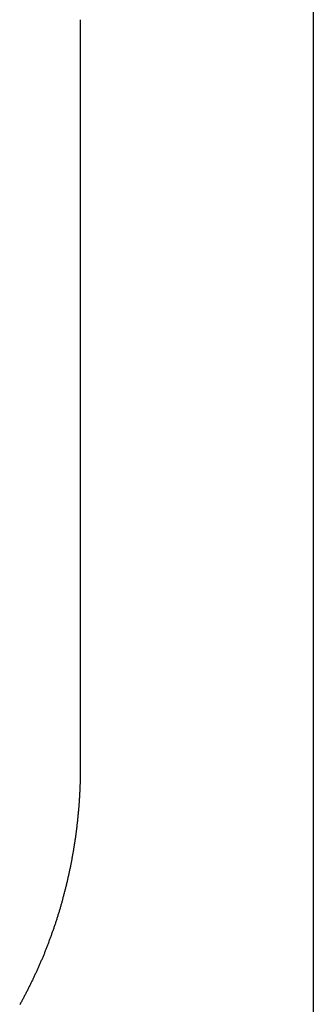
# Model space of a CAD drawing. Extents: x 637 to 3230, y 885 to 2745.
# Tile 149 of 151: x 3227.78 to 3230.44, y 2160.56 to 2169.48. Entities that reach past the tile are written whole.
import ezdxf

# ---------------------------------------------------------------- set-up
doc = ezdxf.new("R2010")
doc.units = 0
doc.layers.add('KF_GRAVIS_15_REAR', color=7, linetype='CONTINUOUS')

# ---------------------------------------------------------------- blocks, each defined once
blk = doc.blocks.new('KF_GRAVIS_15_REAR')
at = {"layer": 'KF_GRAVIS_15_REAR'}
for p, q in [((208.99999, -9), (208.99999, -299.55787)), ((206.88964, -83.61682), (206.88964, -90.38318))]:
    blk.add_line(p, q, dxfattribs=at)
blk.add_polyline3d([(206.89, -90.3832, 0), (206.89, -90.3911, 0), (206.89, -90.3989, 0), (206.89, -90.4068, 0), (206.89, -90.4147, 0), (206.889, -90.4225, 0), (206.889, -90.4304, 0), (206.889, -90.4383, 0), (206.889, -90.4461, 0), (206.889, -90.454, 0), (206.889, -90.4619, 0), (206.889, -90.4697, 0), (206.889, -90.4776, 0), (206.889, -90.4854, 0), (206.888, -90.4933, 0), (206.888, -90.5012, 0), (206.888, -90.509, 0), (206.888, -90.5169, 0), (206.888, -90.5248, 0), (206.887, -90.5326, 0), (206.887, -90.5405, 0), (206.887, -90.5483, 0), (206.886, -90.5562, 0), (206.886, -90.5641, 0), (206.886, -90.5719, 0), (206.886, -90.5798, 0), (206.885, -90.5876, 0), (206.885, -90.5955, 0), (206.885, -90.6033, 0), (206.884, -90.6112, 0), (206.884, -90.619, 0), (206.883, -90.6269, 0), (206.883, -90.6347, 0), (206.883, -90.6426, 0), (206.882, -90.6504, 0), (206.882, -90.6583, 0), (206.881, -90.6661, 0), (206.881, -90.674, 0), (206.88, -90.6818, 0), (206.88, -90.6897, 0), (206.879, -90.6975, 0), (206.879, -90.7054, 0), (206.878, -90.7132, 0), (206.878, -90.721, 0), (206.877, -90.7289, 0), (206.876, -90.7367, 0), (206.876, -90.7445, 0), (206.875, -90.7524, 0), (206.875, -90.7602, 0), (206.874, -90.768, 0), (206.873, -90.7759, 0), (206.873, -90.7837, 0), (206.872, -90.7915, 0), (206.871, -90.7994, 0), (206.871, -90.8072, 0), (206.87, -90.815, 0), (206.869, -90.8228, 0), (206.868, -90.8307, 0), (206.868, -90.8385, 0), (206.867, -90.8463, 0), (206.866, -90.8541, 0), (206.865, -90.8619, 0), (206.865, -90.8697, 0), (206.864, -90.8775, 0), (206.863, -90.8854, 0), (206.862, -90.8932, 0), (206.861, -90.901, 0), (206.86, -90.9088, 0), (206.859, -90.9166, 0), (206.859, -90.9244, 0), (206.858, -90.9322, 0), (206.857, -90.94, 0), (206.856, -90.9478, 0), (206.855, -90.9556, 0), (206.854, -90.9634, 0), (206.853, -90.9712, 0), (206.852, -90.979, 0), (206.851, -90.9867, 0), (206.85, -90.9945, 0), (206.849, -91.0023, 0), (206.848, -91.0101, 0), (206.847, -91.0179, 0), (206.846, -91.0257, 0), (206.845, -91.0334, 0), (206.843, -91.0412, 0), (206.842, -91.049, 0), (206.841, -91.0568, 0), (206.84, -91.0645, 0), (206.839, -91.0723, 0), (206.838, -91.0801, 0), (206.837, -91.0878, 0), (206.835, -91.0956, 0), (206.834, -91.1033, 0), (206.833, -91.1111, 0), (206.832, -91.1188, 0), (206.83, -91.1266, 0), (206.829, -91.1343, 0), (206.828, -91.1421, 0), (206.827, -91.1498, 0), (206.825, -91.1576, 0), (206.824, -91.1653, 0), (206.823, -91.173, 0), (206.821, -91.1808, 0), (206.82, -91.1885, 0), (206.819, -91.1962, 0), (206.817, -91.204, 0), (206.816, -91.2117, 0), (206.814, -91.2194, 0), (206.813, -91.2271, 0), (206.812, -91.2348, 0), (206.81, -91.2426, 0), (206.809, -91.2503, 0), (206.807, -91.258, 0), (206.806, -91.2657, 0), (206.804, -91.2734, 0), (206.803, -91.2811, 0), (206.801, -91.2888, 0), (206.8, -91.2965, 0), (206.798, -91.3042, 0), (206.797, -91.3119, 0), (206.795, -91.3195, 0), (206.793, -91.3272, 0), (206.792, -91.3349, 0), (206.79, -91.3426, 0), (206.789, -91.3503, 0), (206.787, -91.3579, 0), (206.785, -91.3656, 0), (206.784, -91.3733, 0), (206.782, -91.3809, 0), (206.78, -91.3886, 0), (206.778, -91.3962, 0), (206.777, -91.4039, 0), (206.775, -91.4116, 0), (206.773, -91.4192, 0), (206.771, -91.4268, 0), (206.77, -91.4345, 0), (206.768, -91.4421, 0), (206.766, -91.4498, 0), (206.764, -91.4574, 0), (206.762, -91.465, 0), (206.761, -91.4726, 0), (206.759, -91.4803, 0), (206.757, -91.4879, 0), (206.755, -91.4955, 0), (206.753, -91.5031, 0), (206.751, -91.5107, 0), (206.749, -91.5183, 0), (206.747, -91.5259, 0), (206.745, -91.5335, 0), (206.743, -91.5411, 0), (206.741, -91.5487, 0), (206.739, -91.5563, 0), (206.737, -91.5639, 0), (206.735, -91.5714, 0), (206.733, -91.579, 0), (206.731, -91.5866, 0), (206.729, -91.5941, 0), (206.727, -91.6017, 0), (206.725, -91.6093, 0), (206.723, -91.6168, 0), (206.721, -91.6244, 0), (206.719, -91.6319, 0), (206.717, -91.6395, 0), (206.714, -91.647, 0), (206.712, -91.6545, 0), (206.71, -91.6621, 0), (206.708, -91.6696, 0), (206.706, -91.6771, 0), (206.703, -91.6847, 0), (206.701, -91.6922, 0), (206.699, -91.6997, 0), (206.697, -91.7072, 0), (206.694, -91.7147, 0), (206.692, -91.7222, 0), (206.69, -91.7297, 0), (206.687, -91.7372, 0), (206.685, -91.7447, 0), (206.683, -91.7522, 0), (206.68, -91.7596, 0), (206.678, -91.7671, 0), (206.676, -91.7746, 0), (206.673, -91.782, 0), (206.671, -91.7895, 0), (206.668, -91.797, 0), (206.666, -91.8044, 0), (206.664, -91.8119, 0), (206.661, -91.8193, 0), (206.659, -91.8267, 0), (206.656, -91.8342, 0), (206.654, -91.8416, 0), (206.651, -91.849, 0), (206.649, -91.8565, 0), (206.646, -91.8639, 0), (206.643, -91.8713, 0), (206.641, -91.8787, 0), (206.638, -91.8861, 0), (206.636, -91.8935, 0), (206.633, -91.9009, 0), (206.63, -91.9083, 0), (206.628, -91.9157, 0), (206.625, -91.923, 0), (206.623, -91.9304, 0), (206.62, -91.9378, 0), (206.617, -91.9452, 0), (206.614, -91.9525, 0), (206.612, -91.9599, 0), (206.609, -91.9672, 0), (206.606, -91.9746, 0), (206.604, -91.9819, 0), (206.601, -91.9892, 0), (206.598, -91.9966, 0), (206.595, -92.0039, 0), (206.592, -92.0112, 0), (206.59, -92.0185, 0), (206.587, -92.0258, 0), (206.584, -92.0331, 0), (206.581, -92.0404, 0), (206.578, -92.0477, 0), (206.575, -92.055, 0), (206.572, -92.0623, 0), (206.569, -92.0696, 0), (206.566, -92.0768, 0), (206.564, -92.0841, 0), (206.561, -92.0914, 0), (206.558, -92.0986, 0), (206.555, -92.1059, 0), (206.552, -92.1131, 0), (206.549, -92.1204, 0), (206.546, -92.1276, 0), (206.543, -92.1348, 0), (206.54, -92.1421, 0), (206.536, -92.1493, 0), (206.533, -92.1565, 0), (206.53, -92.1637, 0), (206.527, -92.1709, 0), (206.524, -92.1781, 0), (206.521, -92.1853, 0), (206.518, -92.1925, 0), (206.515, -92.1996, 0), (206.512, -92.2068, 0), (206.508, -92.214, 0), (206.505, -92.2211, 0), (206.502, -92.2283, 0), (206.499, -92.2354, 0), (206.496, -92.2426, 0), (206.492, -92.2497, 0), (206.489, -92.2568, 0), (206.486, -92.264, 0), (206.482, -92.2711, 0), (206.479, -92.2782, 0), (206.476, -92.2853, 0), (206.473, -92.2924, 0), (206.469, -92.2995, 0), (206.466, -92.3066, 0), (206.462, -92.3137, 0), (206.459, -92.3207, 0), (206.456, -92.3278, 0), (206.452, -92.3349, 0), (206.449, -92.3419, 0), (206.445, -92.349, 0), (206.442, -92.356, 0), (206.439, -92.3631, 0), (206.435, -92.3701, 0), (206.432, -92.3771, 0), (206.428, -92.3841, 0), (206.425, -92.3911, 0), (206.421, -92.3982, 0), (206.418, -92.4052, 0), (206.414, -92.4121, 0), (206.411, -92.4191, 0), (206.407, -92.4261, 0), (206.403, -92.4331, 0), (206.4, -92.44, 0), (206.396, -92.447, 0), (206.393, -92.454, 0), (206.389, -92.4609, 0), (206.385, -92.4678, 0), (206.382, -92.4748, 0), (206.378, -92.4817, 0), (206.374, -92.4886, 0), (206.371, -92.4955, 0), (206.367, -92.5024, 0), (206.363, -92.5093, 0), (206.359, -92.5162, 0), (206.356, -92.5231, 0), (206.352, -92.53, 0), (206.348, -92.5369, 0), (206.344, -92.5437, 0), (206.341, -92.5506, 0)], dxfattribs=at)

msp = doc.modelspace()

# ---------------------------------------------------------------- block references
at = {"layer": 'KF_GRAVIS_15_REAR'}
msp.add_blockref('KF_GRAVIS_15_REAR', (3021.4392, 2253.1013), dxfattribs=at)

doc.saveas('drawing.dxf')
